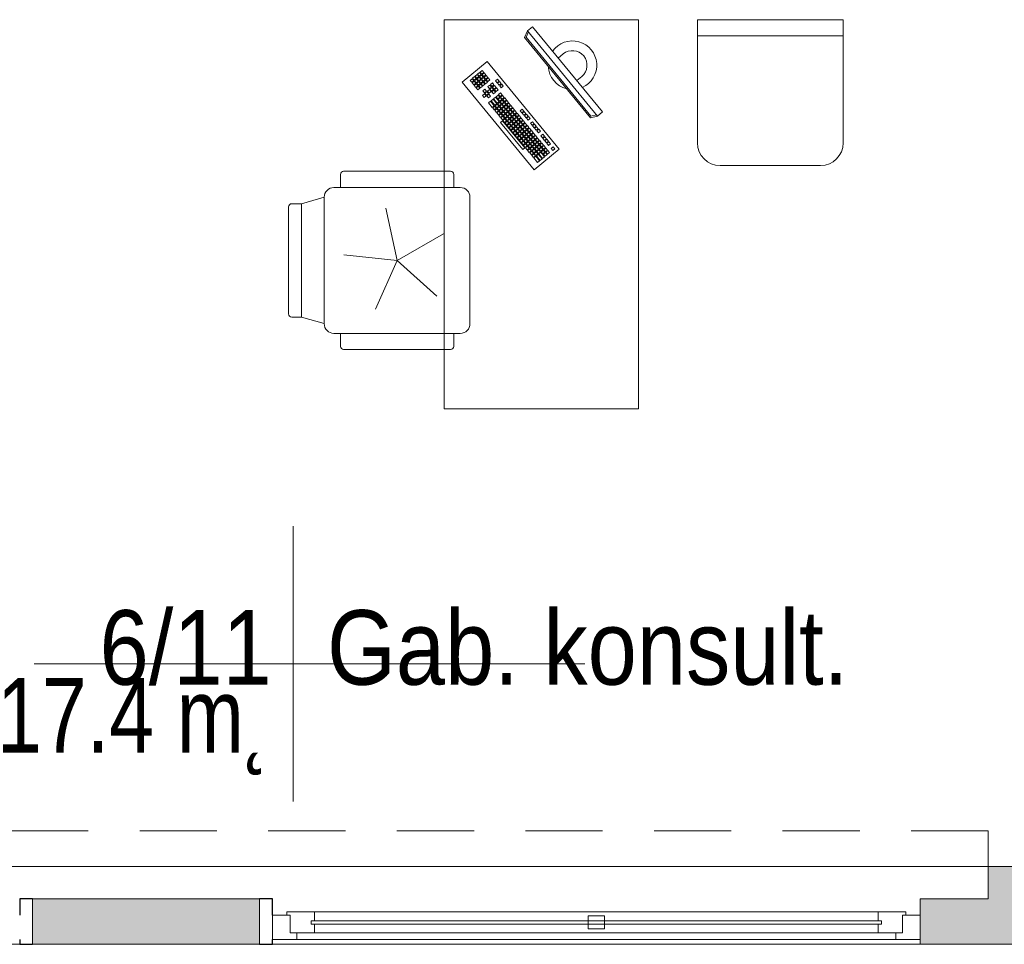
# Model space of a CAD drawing. Header units: centimetres. Extents: x -1253 to 21770, y -8842 to 3590.
# Tile 3 of 120: x -992 to -688, y 108 to 394. Entities that reach past the tile are written whole.
import ezdxf

# ---------------------------------------------------------------- set-up
doc = ezdxf.new("R2010")
doc.units = ezdxf.units.CM
doc.linetypes.add('Ponad', pattern=[39.688, 23.813, -15.875])
for name, color, linetype, lineweight in [('A-AREA-IDEN', 2, 'Continuous', 13), ('A-FLOR-OVHD', 1, 'Ponad', 9), ('A-GLAZ', 151, 'Continuous', 13), ('A-WALL', 113, 'Continuous', 13), ('A-WALL-PATT', 111, 'Continuous', 13), ('I-FURN', 30, 'Continuous', 9)]:
    doc.layers.add(name, color=color, linetype=linetype, lineweight=lineweight)
doc.styles.add('Arial_11', font='arial.ttf', dxfattribs={"width": 0.85, "height": 23})

# ---------------------------------------------------------------- blocks, each defined once
blk = doc.blocks.new('biurko lekarskie 60x120 - biurko lekarskie 60x120-1270917-6_piętro IV __13_80 m_ - stan projektowany')
at = {"layer": 'I-FURN'}
for p, q in [((-76.23, 30), (43.77, 30)), ((-76.23, -30), (-76.23, 30)), ((43.77, 30), (43.77, -30)), ((-2.52, 2.15), (24.52, 24.38)), ((24.52, 24.38), (30.87, 16.66)), ((24.29, 21.35), (23.67, 20.84)), ((24.8, 20.73), (24.29, 21.35)), ((25.06, 21.99), (24.45, 21.48)), ((24.45, 21.48), (24.95, 20.86)), ((24.95, 20.86), (25.57, 21.37)), ((25.57, 21.37), (25.06, 21.99)), ((22.75, 20.08), (22.13, 19.57)), ((22.13, 19.57), (22.64, 18.95)), ((22.64, 18.95), (23.25, 19.46)), ((23.25, 19.46), (22.75, 20.08)), ((23.38, 19.31), (22.76, 18.8)), ((22.76, 18.8), (23.27, 18.18)), ((23.52, 20.71), (22.9, 20.21)), ((22.9, 20.21), (23.41, 19.59)), ((23.27, 18.18), (23.89, 18.69)), ((23.89, 18.69), (23.38, 19.31)), ((24.02, 18.53), (23.4, 18.03)), ((23.41, 19.59), (24.03, 20.1)), ((24.03, 20.1), (23.52, 20.71)), ((24.15, 19.94), (23.54, 19.43)), ((23.54, 19.43), (24.04, 18.82)), ((23.67, 20.84), (24.18, 20.22)), ((24.52, 17.92), (24.02, 18.53)), ((24.04, 18.82), (24.66, 19.32)), ((24.66, 19.32), (24.15, 19.94)), ((24.79, 19.17), (24.17, 18.66)), ((24.17, 18.66), (24.68, 18.04)), ((24.18, 20.22), (24.8, 20.73)), ((24.93, 20.58), (24.31, 20.07)), ((24.31, 20.07), (24.82, 19.45)), ((24.68, 18.04), (25.3, 18.55)), ((25.3, 18.55), (24.79, 19.17)), ((25.42, 18.4), (24.81, 17.89)), ((24.82, 19.45), (25.43, 19.96)), ((25.43, 19.96), (24.93, 20.58)), ((25.56, 19.81), (24.94, 19.3)), ((24.94, 19.3), (25.45, 18.68)), ((25.7, 21.21), (25.08, 20.7)), ((25.08, 20.7), (25.59, 20.09)), ((25.93, 17.78), (25.42, 18.4)), ((25.45, 18.68), (26.07, 19.19)), ((26.07, 19.19), (25.56, 19.81)), ((26.2, 19.03), (25.58, 18.52)), ((25.58, 18.52), (26.09, 17.91)), ((25.59, 20.09), (26.21, 20.59)), ((26.21, 20.59), (25.7, 21.21)), ((26.33, 20.44), (25.72, 19.93)), ((25.72, 19.93), (26.22, 19.31)), ((26.09, 17.91), (26.7, 18.41)), ((26.7, 18.41), (26.2, 19.03)), ((26.83, 18.26), (26.21, 17.75)), ((26.22, 19.31), (26.84, 19.82)), ((26.84, 19.82), (26.33, 20.44)), ((26.97, 19.67), (26.35, 19.16)), ((26.35, 19.16), (26.86, 18.54)), ((27.34, 17.64), (26.83, 18.26)), ((26.86, 18.54), (27.48, 19.05)), ((27.48, 19.05), (26.97, 19.67)), ((27.6, 18.9), (26.99, 18.39)), ((26.99, 18.39), (27.49, 17.77)), ((27.49, 17.77), (28.11, 18.28)), ((28.11, 18.28), (27.6, 18.9)), ((30.87, 16.66), (3.83, -5.57)), ((18.11, 16.27), (16.72, 15.13)), ((17.23, 14.51), (18.62, 15.65)), ((18.75, 15.5), (17.36, 14.35)), ((18.62, 15.65), (18.11, 16.27)), ((19.26, 14.88), (18.75, 15.5)), ((20.29, 16.77), (19.67, 16.26)), ((19.67, 16.26), (20.18, 15.64)), ((20.43, 18.17), (19.81, 17.67)), ((19.81, 17.67), (20.32, 17.05)), ((20.18, 15.64), (20.8, 16.15)), ((20.8, 16.15), (20.29, 16.77)), ((20.32, 17.05), (20.94, 17.56)), ((20.94, 17.56), (20.43, 18.17)), ((21.06, 17.4), (20.45, 16.89)), ((20.45, 16.89), (20.95, 16.28)), ((21.56, 15.22), (20.94, 14.71)), ((20.95, 16.28), (21.57, 16.78)), ((21.57, 16.78), (21.06, 17.4)), ((21.7, 16.63), (21.08, 16.12)), ((21.08, 16.12), (21.59, 15.5)), ((21.84, 18.04), (21.22, 17.53)), ((21.22, 17.53), (21.73, 16.91)), ((22.07, 14.6), (21.56, 15.22)), ((21.59, 15.5), (22.21, 16.01)), ((22.21, 16.01), (21.7, 16.63)), ((22.33, 15.86), (21.72, 15.35)), ((21.72, 15.35), (22.22, 14.73)), ((21.73, 16.91), (22.34, 17.42)), ((22.34, 17.42), (21.84, 18.04)), ((22.22, 14.73), (22.84, 15.24)), ((22.84, 15.24), (22.33, 15.86)), ((23.11, 16.49), (22.49, 15.98)), ((22.49, 15.98), (23, 15.37)), ((23, 15.37), (23.61, 15.87)), ((23.61, 15.87), (23.11, 16.49)), ((23.74, 15.72), (23.12, 15.21)), ((23.12, 15.21), (23.63, 14.59)), ((23.4, 18.03), (23.91, 17.41)), ((24.25, 15.1), (23.74, 15.72)), ((23.91, 17.41), (24.52, 17.92)), ((24.65, 17.76), (24.03, 17.25)), ((24.03, 17.25), (24.54, 16.64)), ((24.54, 16.64), (25.16, 17.14)), ((25.16, 17.14), (24.65, 17.76)), ((25.29, 16.99), (24.67, 16.48)), ((24.67, 16.48), (25.18, 15.86)), ((24.81, 17.89), (25.31, 17.27)), ((25.18, 15.86), (25.79, 16.37)), ((25.79, 16.37), (25.29, 16.99)), ((25.31, 17.27), (25.93, 17.78)), ((26.06, 17.63), (25.44, 17.12)), ((25.44, 17.12), (25.95, 16.5)), ((25.95, 16.5), (26.57, 17.01)), ((26.57, 17.01), (26.06, 17.63)), ((26.21, 17.75), (26.72, 17.13)), ((26.72, 17.13), (27.34, 17.64)), ((3.73, 5.74), (12.07, 12.6)), ((12.07, 12.6), (12.58, 11.98)), ((13.48, 12.46), (12.86, 11.95)), ((13.99, 11.84), (13.48, 12.46)), ((14.25, 13.09), (13.63, 12.58)), ((13.63, 12.58), (14.14, 11.97)), ((14.14, 11.97), (14.76, 12.48)), ((14.76, 12.48), (14.25, 13.09)), ((14.88, 12.32), (14.27, 11.81)), ((15.02, 13.73), (14.4, 13.22)), ((14.4, 13.22), (14.91, 12.6)), ((15.39, 11.7), (14.88, 12.32)), ((14.91, 12.6), (15.53, 13.11)), ((15.53, 13.11), (15.02, 13.73)), ((15.66, 12.96), (15.04, 12.45)), ((15.04, 12.45), (15.55, 11.83)), ((15.79, 14.36), (15.18, 13.86)), ((15.18, 13.86), (15.68, 13.24)), ((15.55, 11.83), (16.17, 12.34)), ((16.17, 12.34), (15.66, 12.96)), ((16.29, 12.18), (15.67, 11.68)), ((15.68, 13.24), (16.3, 13.75)), ((16.3, 13.75), (15.79, 14.36)), ((16.43, 13.59), (15.81, 13.08)), ((15.81, 13.08), (16.32, 12.46)), ((16.57, 15), (15.95, 14.49)), ((15.95, 14.49), (16.46, 13.87)), ((16.8, 11.57), (16.29, 12.18)), ((16.32, 12.46), (16.94, 12.97)), ((16.94, 12.97), (16.43, 13.59)), ((17.06, 12.82), (16.45, 12.31)), ((16.45, 12.31), (16.96, 11.69)), ((16.46, 13.87), (17.08, 14.38)), ((17.08, 14.38), (16.57, 15)), ((17.2, 14.23), (16.58, 13.72)), ((16.58, 13.72), (17.09, 13.1)), ((16.72, 15.13), (17.23, 14.51)), ((16.96, 11.69), (17.57, 12.2)), ((17.57, 12.2), (17.06, 12.82)), ((17.09, 13.1), (17.71, 13.61)), ((17.71, 13.61), (17.2, 14.23)), ((17.84, 13.45), (17.22, 12.95)), ((17.22, 12.95), (17.73, 12.33)), ((17.36, 14.35), (17.86, 13.74)), ((17.73, 12.33), (18.35, 12.84)), ((18.35, 12.84), (17.84, 13.45)), ((18.47, 12.68), (17.85, 12.17)), ((17.85, 12.17), (18.36, 11.56)), ((17.86, 13.74), (19.26, 14.88)), ((19.38, 14.72), (17.99, 13.58)), ((17.99, 13.58), (18.5, 12.96)), ((18.98, 12.06), (18.47, 12.68)), ((18.5, 12.96), (19.89, 14.11)), ((19.24, 13.32), (18.63, 12.81)), ((18.63, 12.81), (19.14, 12.19)), ((19.14, 12.19), (19.75, 12.7)), ((19.75, 12.7), (19.24, 13.32)), ((19.88, 12.54), (19.26, 12.04)), ((19.89, 14.11), (19.38, 14.72)), ((20.02, 13.95), (19.4, 13.44)), ((19.4, 13.44), (19.91, 12.83)), ((20.39, 11.93), (19.88, 12.54)), ((19.91, 12.83), (20.53, 13.33)), ((20.53, 13.33), (20.02, 13.95)), ((20.65, 13.18), (20.03, 12.67)), ((20.03, 12.67), (20.54, 12.05)), ((20.54, 12.05), (21.16, 12.56)), ((21.16, 12.56), (20.65, 13.18)), ((20.94, 14.71), (21.45, 14.1)), ((21.45, 14.1), (22.07, 14.6)), ((22.2, 14.45), (21.58, 13.94)), ((21.58, 13.94), (22.09, 13.32)), ((22.09, 13.32), (22.71, 13.83)), ((22.71, 13.83), (22.2, 14.45)), ((22.97, 15.08), (22.35, 14.58)), ((22.35, 14.58), (22.86, 13.96)), ((23.39, 12.84), (22.77, 12.33)), ((22.77, 12.33), (23.28, 11.72)), ((22.86, 13.96), (23.48, 14.47)), ((23.48, 14.47), (22.97, 15.08)), ((23.28, 11.72), (23.9, 12.22)), ((23.9, 12.22), (23.39, 12.84)), ((24.16, 13.48), (23.54, 12.97)), ((23.54, 12.97), (24.05, 12.35)), ((23.63, 14.59), (24.25, 15.1)), ((24.05, 12.35), (24.67, 12.86)), ((24.67, 12.86), (24.16, 13.48)), ((24.93, 14.11), (24.32, 13.6)), ((24.32, 13.6), (24.83, 12.99)), ((24.83, 12.99), (25.44, 13.49)), ((25.44, 13.49), (24.93, 14.11)), ((12.58, 11.98), (4.24, 5.12)), ((9.62, 9.28), (9, 8.77)), ((10.12, 8.66), (9.62, 9.28)), ((10.39, 9.92), (9.77, 9.41)), ((9.77, 9.41), (10.28, 8.79)), ((10.28, 8.79), (10.9, 9.3)), ((10.9, 9.3), (10.39, 9.92)), ((11.02, 9.15), (10.41, 8.64)), ((11.16, 10.55), (10.54, 10.04)), ((10.54, 10.04), (11.05, 9.43)), ((11.53, 8.53), (11.02, 9.15)), ((11.05, 9.43), (11.67, 9.93)), ((11.67, 9.93), (11.16, 10.55)), ((11.8, 9.78), (11.18, 9.27)), ((11.18, 9.27), (11.69, 8.65)), ((11.93, 11.19), (11.31, 10.68)), ((11.31, 10.68), (11.82, 10.06)), ((11.69, 8.65), (12.3, 9.16)), ((12.3, 9.16), (11.8, 9.78)), ((11.82, 10.06), (12.44, 10.57)), ((12.44, 10.57), (11.93, 11.19)), ((12.57, 10.42), (11.95, 9.91)), ((11.95, 9.91), (12.46, 9.29)), ((12.71, 11.82), (12.09, 11.31)), ((12.09, 11.31), (12.6, 10.7)), ((12.46, 9.29), (13.08, 9.8)), ((13.08, 9.8), (12.57, 10.42)), ((13.2, 9.64), (12.58, 9.13)), ((12.58, 9.13), (13.09, 8.52)), ((12.6, 10.7), (13.21, 11.2)), ((13.21, 11.2), (12.71, 11.82)), ((13.34, 11.05), (12.72, 10.54)), ((12.72, 10.54), (13.23, 9.92)), ((12.86, 11.95), (13.37, 11.33)), ((13.71, 9.02), (13.2, 9.64)), ((13.23, 9.92), (13.85, 10.43)), ((13.85, 10.43), (13.34, 11.05)), ((13.98, 10.28), (13.36, 9.77)), ((13.36, 9.77), (13.87, 9.15)), ((13.37, 11.33), (13.99, 11.84)), ((14.11, 11.69), (13.49, 11.18)), ((13.49, 11.18), (14, 10.56)), ((13.87, 9.15), (14.48, 9.66)), ((14.48, 9.66), (13.98, 10.28)), ((14.61, 9.51), (13.99, 9)), ((14, 10.56), (14.62, 11.07)), ((14.62, 11.07), (14.11, 11.69)), ((14.75, 10.91), (14.13, 10.41)), ((14.13, 10.41), (14.64, 9.79)), ((14.27, 11.81), (14.78, 11.19)), ((15.12, 8.89), (14.61, 9.51)), ((14.64, 9.79), (15.26, 10.3)), ((15.26, 10.3), (14.75, 10.91)), ((15.38, 10.14), (14.76, 9.63)), ((14.76, 9.63), (15.27, 9.01)), ((14.78, 11.19), (15.39, 11.7)), ((15.52, 11.55), (14.9, 11.04)), ((14.9, 11.04), (15.41, 10.42)), ((15.27, 9.01), (15.89, 9.52)), ((15.89, 9.52), (15.38, 10.14)), ((16.02, 9.37), (15.4, 8.86)), ((15.41, 10.42), (16.03, 10.93)), ((16.03, 10.93), (15.52, 11.55)), ((16.16, 10.78), (15.54, 10.27)), ((15.54, 10.27), (16.05, 9.65)), ((15.67, 11.68), (16.18, 11.06)), ((16.53, 8.75), (16.02, 9.37)), ((16.05, 9.65), (16.66, 10.16)), ((16.66, 10.16), (16.16, 10.78)), ((16.79, 10), (16.17, 9.5)), ((16.17, 9.5), (16.68, 8.88)), ((16.18, 11.06), (16.8, 11.57)), ((16.93, 11.41), (16.31, 10.9)), ((16.31, 10.9), (16.82, 10.29)), ((16.68, 8.88), (17.3, 9.39)), ((17.3, 9.39), (16.79, 10)), ((16.82, 10.29), (17.44, 10.79)), ((17.44, 10.79), (16.93, 11.41)), ((17.56, 10.64), (16.94, 10.13)), ((16.94, 10.13), (17.45, 9.51)), ((17.7, 12.05), (17.08, 11.54)), ((17.08, 11.54), (17.59, 10.92)), ((17.45, 9.51), (18.07, 10.02)), ((18.07, 10.02), (17.56, 10.64)), ((17.59, 10.92), (18.21, 11.43)), ((18.21, 11.43), (17.7, 12.05)), ((18.34, 11.27), (17.72, 10.77)), ((17.72, 10.77), (18.23, 10.15)), ((18.23, 10.15), (18.84, 10.66)), ((18.84, 10.66), (18.34, 11.27)), ((18.36, 11.56), (18.98, 12.06)), ((19.11, 11.91), (18.49, 11.4)), ((18.49, 11.4), (19, 10.78)), ((19, 10.78), (19.62, 11.29)), ((19.62, 11.29), (19.11, 11.91)), ((19.26, 12.04), (19.77, 11.42)), ((19.77, 11.42), (20.39, 11.93)), ((5.75, 6.11), (5.14, 5.6)), ((6.26, 5.49), (5.75, 6.11)), ((5.91, 6.23), (6.53, 6.74)), ((6.42, 5.62), (5.91, 6.23)), ((7.03, 6.12), (6.42, 5.62)), ((6.53, 6.74), (7.03, 6.12)), ((7.3, 7.38), (6.68, 6.87)), ((6.68, 6.87), (7.19, 6.25)), ((7.19, 6.25), (7.81, 6.76)), ((7.81, 6.76), (7.3, 7.38)), ((7.93, 6.6), (7.32, 6.1)), ((7.32, 6.1), (7.82, 5.48)), ((8.07, 8.01), (7.45, 7.5)), ((7.45, 7.5), (7.96, 6.89)), ((8.44, 5.99), (7.93, 6.6)), ((7.96, 6.89), (8.58, 7.39)), ((9.21, 6.62), (8.07, 8.01)), ((8.71, 7.24), (8.09, 6.73)), ((8.09, 6.73), (8.6, 6.11)), ((8.84, 8.65), (8.23, 8.14)), ((8.23, 8.14), (8.73, 7.52)), ((8.6, 6.11), (9.21, 6.62)), ((9.34, 6.47), (8.72, 5.96)), ((8.73, 7.52), (9.35, 8.03)), ((9.35, 8.03), (8.84, 8.65)), ((9.48, 7.87), (8.86, 7.37)), ((8.86, 7.37), (9.37, 6.75)), ((9, 8.77), (9.51, 8.16)), ((9.85, 5.85), (9.34, 6.47)), ((9.37, 6.75), (9.99, 7.26)), ((9.99, 7.26), (9.48, 7.87)), ((10.11, 7.1), (9.5, 6.59)), ((9.5, 6.59), (10, 5.98)), ((9.51, 8.16), (10.12, 8.66)), ((10.25, 8.51), (9.63, 8)), ((9.63, 8), (10.14, 7.38)), ((10, 5.98), (10.62, 6.48)), ((10.62, 6.48), (10.11, 7.1)), ((10.75, 6.33), (10.13, 5.82)), ((10.14, 7.38), (10.76, 7.89)), ((10.76, 7.89), (10.25, 8.51)), ((10.89, 7.74), (10.27, 7.23)), ((10.27, 7.23), (10.78, 6.61)), ((10.41, 8.64), (10.91, 8.02)), ((11.26, 5.71), (10.75, 6.33)), ((10.78, 6.61), (11.39, 7.12)), ((11.39, 7.12), (10.89, 7.74)), ((11.52, 6.97), (10.9, 6.46)), ((10.9, 6.46), (11.41, 5.84)), ((10.91, 8.02), (11.53, 8.53)), ((11.66, 8.37), (11.04, 7.86)), ((11.04, 7.86), (11.55, 7.25)), ((11.41, 5.84), (12.03, 6.35)), ((12.03, 6.35), (11.52, 6.97)), ((12.16, 6.19), (11.54, 5.68)), ((11.55, 7.25), (12.17, 7.75)), ((12.17, 7.75), (11.66, 8.37)), ((12.29, 7.6), (11.68, 7.09)), ((11.68, 7.09), (12.18, 6.47)), ((12.43, 9.01), (11.81, 8.5)), ((11.81, 8.5), (12.32, 7.88)), ((12.66, 5.57), (12.16, 6.19)), ((12.18, 6.47), (12.8, 6.98)), ((12.8, 6.98), (12.29, 7.6)), ((12.93, 6.83), (12.31, 6.32)), ((12.31, 6.32), (12.82, 5.7)), ((12.32, 7.88), (12.94, 8.39)), ((12.94, 8.39), (12.43, 9.01)), ((13.07, 8.24), (12.45, 7.73)), ((12.45, 7.73), (12.96, 7.11)), ((12.82, 5.7), (13.44, 6.21)), ((13.44, 6.21), (12.93, 6.83)), ((12.96, 7.11), (13.57, 7.62)), ((13.57, 7.62), (13.07, 8.24)), ((13.7, 7.46), (13.08, 6.95)), ((13.08, 6.95), (13.59, 6.34)), ((13.09, 8.52), (13.71, 9.02)), ((13.84, 8.87), (13.22, 8.36)), ((13.22, 8.36), (13.73, 7.74)), ((13.59, 6.34), (14.21, 6.85)), ((14.21, 6.85), (13.7, 7.46)), ((13.73, 7.74), (14.35, 8.25)), ((14.35, 8.25), (13.84, 8.87)), ((14.47, 8.1), (13.86, 7.59)), ((13.86, 7.59), (14.36, 6.97)), ((13.99, 9), (14.5, 8.38)), ((14.36, 6.97), (14.98, 7.48)), ((14.98, 7.48), (14.47, 8.1)), ((14.5, 8.38), (15.12, 8.89)), ((15.25, 8.73), (14.63, 8.23)), ((14.63, 8.23), (15.14, 7.61)), ((15.67, 6.49), (15.05, 5.98)), ((15.14, 7.61), (15.75, 8.12)), ((15.75, 8.12), (15.25, 8.73)), ((15.4, 8.86), (15.91, 8.24)), ((16.17, 5.87), (15.67, 6.49)), ((15.91, 8.24), (16.53, 8.75)), ((2.66, 3.57), (2.05, 3.06)), ((2.05, 3.06), (2.55, 2.44)), ((3.17, 2.95), (2.66, 3.57)), ((3.44, 4.2), (2.82, 3.69)), ((2.82, 3.69), (3.33, 3.08)), ((3.33, 3.08), (3.94, 3.58)), ((3.94, 3.58), (3.44, 4.2)), ((4.07, 3.43), (3.45, 2.92)), ((4.21, 4.84), (3.59, 4.33)), ((3.59, 4.33), (4.1, 3.71)), ((4.24, 5.12), (3.73, 5.74)), ((4.58, 2.81), (4.07, 3.43)), ((4.1, 3.71), (4.72, 4.22)), ((4.72, 4.22), (4.21, 4.84)), ((4.84, 4.06), (4.23, 3.56)), ((4.23, 3.56), (4.73, 2.94)), ((4.98, 5.47), (4.36, 4.96)), ((4.36, 4.96), (4.87, 4.35)), ((4.73, 2.94), (5.35, 3.45)), ((5.35, 3.45), (4.84, 4.06)), ((5.48, 3.29), (4.86, 2.78)), ((4.87, 4.35), (5.49, 4.85)), ((5.49, 4.85), (4.98, 5.47)), ((5.62, 4.7), (5, 4.19)), ((5, 4.19), (5.51, 3.57)), ((5.14, 5.6), (5.64, 4.98)), ((5.99, 2.67), (5.48, 3.29)), ((5.51, 3.57), (6.12, 4.08)), ((6.12, 4.08), (5.62, 4.7)), ((6.25, 3.93), (5.63, 3.42)), ((5.63, 3.42), (6.14, 2.8)), ((5.64, 4.98), (6.26, 5.49)), ((6.39, 5.33), (5.77, 4.83)), ((5.77, 4.83), (6.28, 4.21)), ((6.14, 2.8), (6.76, 3.31)), ((6.76, 3.31), (6.25, 3.93)), ((6.89, 3.15), (6.27, 2.65)), ((6.28, 4.21), (6.9, 4.72)), ((6.9, 4.72), (6.39, 5.33)), ((7.02, 4.56), (6.41, 4.05)), ((6.41, 4.05), (6.91, 3.44)), ((6.54, 5.46), (7.16, 5.97)), ((7.05, 4.84), (6.54, 5.46)), ((7.39, 2.54), (6.89, 3.15)), ((6.91, 3.44), (7.53, 3.94)), ((7.53, 3.94), (7.02, 4.56)), ((7.66, 3.79), (7.04, 3.28)), ((7.04, 3.28), (7.55, 2.66)), ((7.67, 5.35), (7.05, 4.84)), ((7.16, 5.97), (7.67, 5.35)), ((7.18, 4.69), (7.8, 5.2)), ((7.69, 4.07), (7.18, 4.69)), ((7.55, 2.66), (8.17, 3.17)), ((8.17, 3.17), (7.66, 3.79)), ((8.3, 4.58), (7.69, 4.07)), ((7.8, 5.2), (8.3, 4.58)), ((7.81, 3.92), (8.43, 4.42)), ((8.32, 3.3), (7.81, 3.92)), ((7.82, 5.48), (8.44, 5.99)), ((8.57, 5.83), (7.95, 5.32)), ((7.95, 5.32), (8.46, 4.71)), ((8.94, 3.81), (8.32, 3.3)), ((8.43, 4.42), (8.94, 3.81)), ((8.45, 3.14), (9.07, 3.65)), ((8.96, 2.53), (8.45, 3.14)), ((8.46, 4.71), (9.08, 5.21)), ((9.08, 5.21), (8.57, 5.83)), ((9.2, 5.06), (8.59, 4.55)), ((8.59, 4.55), (9.09, 3.93)), ((8.72, 5.96), (9.23, 5.34)), ((9.07, 3.65), (9.57, 3.03)), ((9.09, 3.93), (9.71, 4.44)), ((9.71, 4.44), (9.2, 5.06)), ((9.84, 4.29), (9.22, 3.78)), ((9.22, 3.78), (9.73, 3.16)), ((9.23, 5.34), (9.85, 5.85)), ((9.98, 5.69), (9.36, 5.19)), ((9.36, 5.19), (9.87, 4.57)), ((9.73, 3.16), (10.35, 3.67)), ((10.35, 3.67), (9.84, 4.29)), ((9.87, 4.57), (10.48, 5.08)), ((10.48, 5.08), (9.98, 5.69)), ((10.61, 4.92), (9.99, 4.41)), ((9.99, 4.41), (10.5, 3.8)), ((10.13, 5.82), (10.64, 5.2)), ((10.5, 3.8), (11.12, 4.3)), ((11.12, 4.3), (10.61, 4.92)), ((10.64, 5.2), (11.26, 5.71)), ((11.38, 5.56), (10.77, 5.05)), ((10.77, 5.05), (11.27, 4.43)), ((11.8, 3.31), (11.19, 2.81)), ((11.27, 4.43), (11.89, 4.94)), ((11.89, 4.94), (11.38, 5.56)), ((11.54, 5.68), (12.05, 5.07)), ((12.31, 2.7), (11.8, 3.31)), ((12.05, 5.07), (12.66, 5.57)), ((13.35, 4.58), (12.73, 4.08)), ((12.73, 4.08), (13.24, 3.46)), ((13.24, 3.46), (13.86, 3.97)), ((13.86, 3.97), (13.35, 4.58)), ((14.12, 5.22), (13.5, 4.71)), ((13.5, 4.71), (14.01, 4.09)), ((13.54, -15.18), (38.3, 5.18)), ((13.99, -15.33), (38.36, 4.71)), ((14.01, 4.09), (14.63, 4.6)), ((14.06, -17.34), (40.32, 4.25)), ((14.63, 4.6), (14.12, 5.22)), ((14.89, 5.85), (14.28, 5.35)), ((14.28, 5.35), (14.78, 4.73)), ((14.78, 4.73), (15.4, 5.24)), ((15.4, 5.24), (14.89, 5.85)), ((15.05, 5.98), (15.56, 5.36)), ((15.56, 5.36), (16.17, 5.87)), ((38.3, 5.18), (40.32, 4.25)), ((38.36, 4.71), (39.99, 3.98)), ((40.32, 4.25), (41.59, 2.71)), ((3.83, -5.57), (-2.52, 2.15)), ((1.12, 2.3), (-0.27, 1.15)), ((-0.27, 1.15), (0.24, 0.53)), ((0.24, 0.53), (1.63, 1.68)), ((1.75, 1.52), (0.36, 0.38)), ((0.36, 0.38), (0.87, -0.24)), ((0.87, -0.24), (2.26, 0.91)), ((2.39, 0.75), (1, -0.39)), ((1.63, 1.68), (1.12, 2.3)), ((1.89, 2.93), (1.27, 2.42)), ((1.27, 2.42), (1.78, 1.8)), ((1.51, -1.01), (2.9, 0.13)), ((2.26, 0.91), (1.75, 1.52)), ((1.78, 1.8), (2.4, 2.31)), ((2.4, 2.31), (1.89, 2.93)), ((2.53, 2.16), (1.91, 1.65)), ((1.91, 1.65), (2.42, 1.03)), ((2.9, 0.13), (2.39, 0.75)), ((2.42, 1.03), (3.03, 1.54)), ((3.03, 1.54), (2.53, 2.16)), ((3.16, 1.39), (2.54, 0.88)), ((2.54, 0.88), (3.05, 0.26)), ((2.55, 2.44), (3.17, 2.95)), ((3.3, 2.79), (2.68, 2.29)), ((2.68, 2.29), (3.19, 1.67)), ((3.05, 0.26), (3.67, 0.77)), ((3.67, 0.77), (3.16, 1.39)), ((3.8, 0.61), (3.18, 0.11)), ((3.18, 0.11), (3.69, -0.51)), ((3.19, 1.67), (3.81, 2.18)), ((3.81, 2.18), (3.3, 2.79)), ((3.93, 2.02), (3.32, 1.51)), ((3.32, 1.51), (3.82, 0.9)), ((3.45, 2.92), (3.96, 2.3)), ((4.31, 0), (3.8, 0.61)), ((3.82, 0.9), (4.44, 1.4)), ((4.44, 1.4), (3.93, 2.02)), ((4.57, 1.25), (3.95, 0.74)), ((3.95, 0.74), (4.46, 0.12)), ((3.96, 2.3), (4.58, 2.81)), ((4.71, 2.66), (4.09, 2.15)), ((4.09, 2.15), (4.6, 1.53)), ((4.46, 0.12), (5.08, 0.63)), ((5.08, 0.63), (4.57, 1.25)), ((5.2, 0.48), (4.59, -0.03)), ((4.6, 1.53), (5.21, 2.04)), ((5.21, 2.04), (4.71, 2.66)), ((5.34, 1.88), (4.72, 1.38)), ((4.72, 1.38), (5.23, 0.76)), ((4.86, 2.78), (5.37, 2.17)), ((5.71, -0.14), (5.2, 0.48)), ((5.23, 0.76), (5.85, 1.27)), ((5.85, 1.27), (5.34, 1.88)), ((5.98, 1.11), (5.36, 0.6)), ((5.36, 0.6), (5.87, -0.01)), ((5.37, 2.17), (5.99, 2.67)), ((6.11, 2.52), (5.5, 2.01)), ((5.5, 2.01), (6, 1.39)), ((5.87, -0.01), (6.48, 0.49)), ((6.48, 0.49), (5.98, 1.11)), ((6, 1.39), (6.62, 1.9)), ((6.62, 1.9), (6.11, 2.52)), ((6.75, 1.75), (6.13, 1.24)), ((6.13, 1.24), (6.64, 0.62)), ((6.27, 2.65), (6.78, 2.03)), ((6.64, 0.62), (7.26, 1.13)), ((7.26, 1.13), (6.75, 1.75)), ((6.78, 2.03), (7.39, 2.54)), ((7.52, 2.38), (6.9, 1.87)), ((6.9, 1.87), (7.41, 1.26)), ((7.94, 0.14), (7.32, -0.37)), ((7.41, 1.26), (8.03, 1.76)), ((8.03, 1.76), (7.52, 2.38)), ((8.29, 3.02), (7.68, 2.51)), ((7.68, 2.51), (8.18, 1.89)), ((8.45, -0.48), (7.94, 0.14)), ((8.18, 1.89), (8.8, 2.4)), ((8.8, 2.4), (8.29, 3.02)), ((9.49, 1.41), (8.87, 0.9)), ((8.87, 0.9), (9.38, 0.28)), ((9.57, 3.03), (8.96, 2.53)), ((9.38, 0.28), (10, 0.79)), ((10, 0.79), (9.49, 1.41)), ((9.64, 1.54), (10.26, 2.04)), ((10.15, 0.92), (9.64, 1.54)), ((10.77, 1.43), (10.15, 0.92)), ((10.26, 2.04), (10.77, 1.43)), ((11.03, 2.68), (10.41, 2.17)), ((10.41, 2.17), (10.92, 1.55)), ((10.92, 1.55), (11.54, 2.06)), ((11.54, 2.06), (11.03, 2.68)), ((11.19, 2.81), (11.69, 2.19)), ((11.69, 2.19), (12.31, 2.7)), ((41.59, 2.71), (15.33, -18.89)), ((1, -0.39), (1.51, -1.01)), ((2.25, -0.66), (1.63, -1.16)), ((1.63, -1.16), (2.14, -1.78)), ((2.14, -1.78), (2.76, -1.27)), ((2.76, -1.27), (2.25, -0.66)), ((2.89, -1.43), (2.27, -1.94)), ((2.27, -1.94), (2.78, -2.56)), ((3.02, -0.02), (2.41, -0.53)), ((2.41, -0.53), (2.91, -1.15)), ((2.78, -2.56), (3.4, -2.05)), ((3.4, -2.05), (2.89, -1.43)), ((2.91, -1.15), (3.53, -0.64)), ((3.53, -0.64), (3.02, -0.02)), ((3.66, -0.79), (3.04, -1.3)), ((3.04, -1.3), (3.55, -1.92)), ((4.08, -3.04), (3.46, -3.55)), ((3.55, -1.92), (4.17, -1.41)), ((4.17, -1.41), (3.66, -0.79)), ((3.69, -0.51), (4.31, 0)), ((4.43, -0.16), (3.81, -0.67)), ((3.81, -0.67), (4.32, -1.28)), ((4.59, -3.66), (4.08, -3.04)), ((4.32, -1.28), (4.94, -0.78)), ((4.94, -0.78), (4.43, -0.16)), ((4.59, -0.03), (5.09, -0.65)), ((5.63, -1.77), (5.01, -2.28)), ((5.01, -2.28), (5.52, -2.89)), ((5.09, -0.65), (5.71, -0.14)), ((5.52, -2.89), (6.13, -2.38)), ((6.13, -2.38), (5.63, -1.77)), ((6.4, -1.13), (5.78, -1.64)), ((5.78, -1.64), (6.29, -2.26)), ((6.29, -2.26), (6.91, -1.75)), ((6.91, -1.75), (6.4, -1.13)), ((7.17, -0.5), (6.55, -1)), ((6.55, -1), (7.06, -1.62)), ((7.06, -1.62), (7.68, -1.11)), ((7.68, -1.11), (7.17, -0.5)), ((7.32, -0.37), (7.83, -0.99)), ((7.83, -0.99), (8.45, -0.48)), ((3.46, -3.55), (3.97, -4.16)), ((3.97, -4.16), (4.59, -3.66)), ((33.21, -6.78), (31.94, -5.23)), ((26.25, -12.49), (24.98, -10.95)), ((14.06, -17.34), (13.54, -15.18)), ((14.39, -17.07), (13.99, -15.33)), ((15.33, -18.89), (14.06, -17.34)), ((43.77, -30), (-76.23, -30))]:
    blk.add_line(p, q, dxfattribs=at)
for radius, start, end in [(7.5, 92.5607, 166.3005), (7.5, 203.9646, 54.8966), (4.5, 219.4306, 39.4306)]:
    blk.add_arc((29.73, -9.63), radius, start, end, dxfattribs=at)
blk = doc.blocks.new('krzesło obrotowe - krzesło obrotowe-1270918-6_piętro IV __13_80 m_ - stan projektowany')
at = {"layer": 'I-FURN'}
for p, q in [((-16.5, 27.5), (16.5, 27.5)), ((-17.5, 22.5), (-17.5, 26.5)), ((17.5, 22.5), (17.5, 26.5)), ((-19.5, 22.5), (19.5, 22.5)), ((-22.5, 19.5), (-29.5, 17.5)), ((-22.5, -19.5), (-22.5, 19.5)), ((22.5, 19.5), (22.5, -19.5)), ((-33.5, -16.5), (-33.5, 16.5)), ((-29.5, 17.5), (-32.5, 17.5)), ((-29.5, -17.5), (-29.5, 17.5)), ((-3.43, 16.14), (0, 0)), ((0, 0), (14.29, 8.25)), ((0, 0), (-16.41, 1.72)), ((-6.71, -15.07), (0, 0)), ((0, 0), (12.26, -11.04)), ((-32.5, -17.5), (-29.5, -17.5)), ((-29.5, -17.5), (-22.5, -19.5)), ((19.5, -22.5), (-19.5, -22.5)), ((-17.5, -22.5), (-17.5, -26.5)), ((17.5, -22.5), (17.5, -26.5)), ((16.5, -27.5), (-16.5, -27.5))]:
    blk.add_line(p, q, dxfattribs=at)
for centre, radius, start, end in [((-16.5, 26.5), 1, 90, 180), ((16.5, 26.5), 1, 0, 90), ((-19.5, 19.5), 3, 90, 180), ((19.5, 19.5), 3, 360, 90), ((-32.5, 16.5), 1, 90, 180), ((-32.5, -16.5), 1, 180, 270), ((-19.5, -19.5), 3, 180, 270), ((19.5, -19.5), 3, 270, 0), ((-16.5, -26.5), 1, 180, 270), ((16.5, -26.5), 1, 270, 0)]:
    blk.add_arc(centre, radius, start, end, dxfattribs=at)
blk = doc.blocks.new('krzesło - krzesło-823058-6_piętro IV __13_80 m_ - stan projektowany')
at = {"layer": 'I-FURN'}
for p, q in [((-22.5, 22.5), (-22.5, -15.5)), ((22.5, 22.5), (-22.5, 22.5)), ((22.5, -15.5), (22.5, 22.5)), ((22.5, 17.5), (-22.5, 17.5)), ((-15.5, -22.5), (15.5, -22.5))]:
    blk.add_line(p, q, dxfattribs=at)
for centre, start, end in [((-15.5, -15.5), 180, 270), ((15.5, -15.5), 270, 0)]:
    blk.add_arc(centre, 7, start, end, dxfattribs=at)
blk = doc.blocks.new('Okno - automatyczna etykieta - 200x165 _projektowane_-2623157-6_piętro IV __13_80 m_ - stan projektowany')
at = {"layer": 'A-GLAZ'}
for p, q in [((-92.5, 5.5), (-100, 5.5)), ((-100, 5.5), (-100, -2)), ((-100, 5.5), (100, 5.5)), ((-87, 3.5), (-94.5, 3.5)), ((-94.5, 3.5), (-94.5, -2)), ((-94.5, -2), (-94.5, 3.5)), ((-94.5, 3.5), (-92.5, 3.5)), ((-92.5, 3.5), (-92.5, 5.5)), ((92.5, 5.5), (-92.5, 5.5)), ((-87, 0.75), (-87, 3.5)), ((87, 3.5), (-87, 3.5)), ((94.5, 3.5), (87, 3.5)), ((87, 3.5), (87, 0.75)), ((100, 5.5), (92.5, 5.5)), ((92.5, 5.5), (92.5, 3.5)), ((92.5, 3.5), (94.5, 3.5)), ((94.5, -2), (94.5, 3.5)), ((94.5, 3.5), (94.5, -2)), ((100, -2), (100, 5.5)), ((88, 0.75), (-88, 0.75)), ((-88, 0.75), (-88, -0.25)), ((-88, -0.25), (-88, 0.75)), ((-88, 0.75), (-87, 0.75)), ((2.5, 2.25), (-2.5, 2.25)), ((-2.5, 2.25), (-2.5, -1.75)), ((2.5, -1.75), (2.5, 2.25)), ((87, 0.75), (88, 0.75)), ((88, -0.25), (88, 0.75)), ((88, 0.75), (88, -0.25)), ((-100, -2), (-94.5, -2)), ((-94.5, -2), (-95.5, -2)), ((-95.5, -2), (-95.5, -3)), ((-95.5, -3), (-87, -3)), ((-88, -0.25), (88, -0.25)), ((-87, -0.25), (-88, -0.25)), ((-87, -3), (-87, -0.25)), ((87, -3), (-87, -3)), ((-2.5, -1.75), (2.5, -1.75)), ((87, -0.25), (87, -3)), ((88, -0.25), (87, -0.25)), ((87, -3), (95.5, -3)), ((95.5, -2), (94.5, -2)), ((94.5, -2), (100, -2)), ((95.5, -3), (95.5, -2))]:
    blk.add_line(p, q, dxfattribs=at)
blk = doc.blocks.new('METKA_POMIESZCZENIA2 - Rozbudowana - bez ramki-2396678-6_piętro IV __13_80 m_ - stan projektowany')
at = {"layer": 'A-AREA-IDEN'}
for p, q in [((0, 0.425), (0, 0)), ((0.0976, 0), (-0.8, 0)), ((-0.8, 0), (0.9, 0)), ((0, 0), (0, -0.425))]:
    blk.add_line(p, q, dxfattribs=at)

msp = doc.modelspace()

# ---------------------------------------------------------------- hatches: boundary and pattern name
at = {"layer": 'A-WALL-PATT'}
msp.add_hatch(color=9, dxfattribs=at).paths.add_polyline_path([(-692.62, 108.33), (-552.62, 108.33), (-552.62, 132.33), (-692.62, 132.33), (-692.62, 122.33)], flags=0)
h = msp.add_hatch(color=9, dxfattribs=at)
h.paths.add_polyline_path([(-1212.62, 108.33), (-1191.62, 108.33), (-1191.62, 122.33), (-1212.62, 122.33), (-1212.62, 109.83)], flags=0)
h.paths.add_polyline_path([(-987.62, 108.33), (-917.62, 108.33), (-917.62, 122.33), (-987.62, 122.33)], flags=0)
h.paths.add_polyline_path([(-692.62, 108.33), (-692.62, 122.33), (-713.62, 122.33), (-713.62, 108.33)], flags=0)

# ---------------------------------------------------------------- linework, layer by layer
at = {"layer": 'A-FLOR-OVHD'}
for q in [(-1197.62, 143.33), (-692.62, 132.33)]:
    msp.add_line((-692.62, 143.33), q, dxfattribs=at)
at = {"layer": 'A-WALL', "lineweight": 9}
for p, q in [((-1228.62, 132.33), (-567.62, 132.33)), ((-692.62, 132.33), (-692.62, 122.33)), ((-917.62, 122.33), (-987.62, 122.33)), ((-692.62, 122.33), (-713.62, 122.33)), ((-713.62, 122.33), (-713.62, 117.33)), ((-713.62, 109.83), (-713.62, 108.33)), ((-991.62, 108.33), (-1252.62, 108.33)), ((-987.62, 108.33), (-917.62, 108.33)), ((-332.62, 108.33), (-913.62, 108.33))]:
    msp.add_line(p, q, dxfattribs=at)
at = {"layer": 'A-WALL', "color": 7, "lineweight": 25}
for p, q in [((-987.62, 122.33), (-991.62, 122.33)), ((-991.62, 122.33), (-991.62, 117.33)), ((-913.62, 122.33), (-917.62, 122.33)), ((-913.62, 117.33), (-913.62, 122.33)), ((-991.62, 109.83), (-991.62, 108.33)), ((-913.62, 108.33), (-913.62, 109.83)), ((-991.62, 108.33), (-987.62, 108.33)), ((-917.62, 108.33), (-913.62, 108.33))]:
    msp.add_line(p, q, dxfattribs=at)
at = {"layer": 'A-WALL'}
for p, q in [((-987.62, 122.33), (-987.62, 108.33)), ((-917.62, 108.33), (-917.62, 122.33))]:
    msp.add_line(p, q, dxfattribs=at)

# ---------------------------------------------------------------- block references
at = {"layer": 'A-AREA-IDEN', "xscale": 99.99999999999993, "yscale": 99.99999999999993, "zscale": 99.99999999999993}
msp.add_blockref('METKA_POMIESZCZENIA2 - Rozbudowana - bez ramki-2396678-6_piętro IV __13_80 m_ - stan projektowany', (-907.17, 194.86), dxfattribs=at)
at = {"layer": 'A-GLAZ', "rotation": 180}
msp.add_blockref('Okno - automatyczna etykieta - 200x165 _projektowane_-2623157-6_piętro IV __13_80 m_ - stan projektowany', (-813.62, 115.33), dxfattribs=at)
at = {"layer": 'I-FURN', "rotation": 90.0000000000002}
msp.add_blockref('biurko lekarskie 60x120 - biurko lekarskie 60x120-1270917-6_piętro IV __13_80 m_ - stan projektowany', (-830.62, 349.79), dxfattribs=at)
at = {"layer": 'I-FURN'}
for name, p in [('krzesło - krzesło-823058-6_piętro IV __13_80 m_ - stan projektowany', (-759.92, 371.06)), ('krzesło obrotowe - krzesło obrotowe-1270918-6_piętro IV __13_80 m_ - stan projektowany', (-875.12, 319.29))]:
    msp.add_blockref(name, p, dxfattribs=at)

# ---------------------------------------------------------------- texts
at = {"layer": 'A-AREA-IDEN', "color": 0, "char_height": 23, "line_spacing_factor": 0.936439, "style": 'Arial_11'}
for s, insert, width, attachment_point in [('\\pxt3.69565,7.3913,11.08696,14.78261,18.47826,22.17391,25.86957,29.56522,33.26087,36.95652,40.65217,44.34783,48.04348,51.73913,55.43478,59.13043,62.82609,66.52174,70.21739,73.91304,77.6087,81.30435,85,88.69565,92.3913,96.08696,99.78261,103.47826,107.17391,110.86957,114.56522,118.26087;{Gab. konsult.}', (-896.74, 188.08), 159.12, 7), ('\\pxqr,t3.69565,7.3913,11.08696,14.78261,18.47826,22.17391,25.86957,29.56522,33.26087,36.95652,40.65217,44.34783,48.04348,51.73913,55.43478,59.13043,62.82609,66.52174,70.21739,73.91304,77.6087,81.30435,85,88.69565,92.3913,96.08696,99.78261,103.47826,107.17391,110.86957,114.56522,118.26087;{6/11}', (-913.82, 188.08), 52.87, 9), ('\\pt84.99995,169.9999,255.00008,340.00003,424.99998,509.99993,595.00011,680.00006,765.00001,849.99996,934.99991,1020.00009,1105.00004,1189.99999,1274.99994,1359.99989,1445.00007,1530.00002,1614.99997,1699.99992,1785.0001,1870.00005,1955,2039.99995,2124.9999,2210.00008,2295.00003,2379.99998,2464.99993,2550.00011,2635.00006,2720.00001;17.4 m˛', (-913.82, 190.47), 91.63, 3)]:
    msp.add_mtext(s, dxfattribs=dict(at, insert=insert, width=width, attachment_point=attachment_point))

doc.saveas('drawing.dxf')
